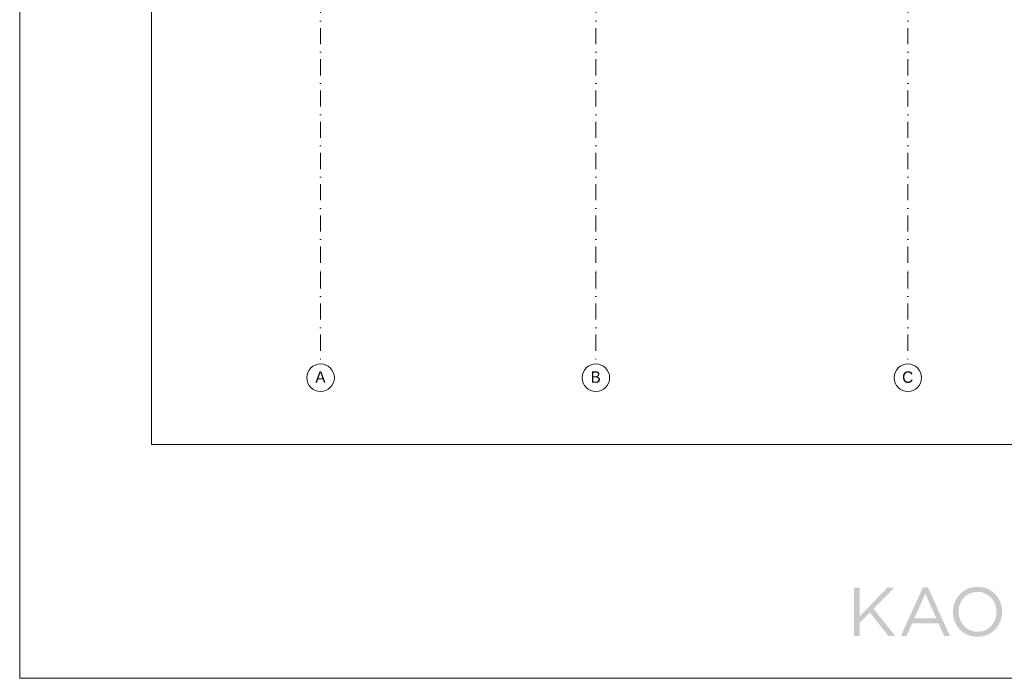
# Paper-space layout 'SA-901 Seinavaade' of a CAD drawing. Header units: millimetres. Extents: x 15 to 415, y 5 to 292.
# Tile 1 of 11: x 15 to 230, y 5 to 148. Entities that reach past the tile are written whole.
import ezdxf
from ezdxf.xclip import XClip

# ---------------------------------------------------------------- set-up
doc = ezdxf.new("R2010")
doc.units = ezdxf.units.MM
doc.header["$MEASUREMENT"] = 0
doc.header["$XCLIPFRAME"] = 2
doc.linetypes.add('Dot & Dashed', pattern=[6.702778, 3.527778, -1.763889, 0, -1.411111])
doc.layers.add('AR - Teljed', color=7, linetype='Continuous')
doc.styles.add('GENERATED_STYLE_1', font='txt')

# ---------------------------------------------------------------- blocks, each defined once
blk = doc.blocks.new('Drawing_1_1', base_point=(59.68, 173.49))
at = {"layer": 'AR - Teljed', "color": 251, "linetype": 'Dot & Dashed', "lineweight": 13}
for p, q in [((80.58, 153.49), (80.58, 93.49)), ((140.58, 153.49), (140.58, 93.49)), ((208.58, 153.49), (208.58, 93.49)), ((80.58, 93.49), (80.58, 73.49)), ((140.58, 93.49), (140.58, 73.49)), ((208.58, 93.49), (208.58, 73.49))]:
    blk.add_line(p, q, dxfattribs=at)
at = {"layer": 'AR - Teljed', "color": 251, "linetype": 'Continuous', "lineweight": 13}
for centre in [(80.58, 70.49), (140.58, 70.49), (208.58, 70.49)]:
    blk.add_circle(centre, 3, dxfattribs=at)
at = {"layer": 'AR - Teljed', "color": 251, "linetype": 'Dot & Dashed', "lineweight": 13}
for p in [(80.58, 93.49), (80.58, 93.49), (140.58, 93.49), (140.58, 93.49), (208.58, 93.49), (208.58, 93.49)]:
    blk.add_point(p, dxfattribs=at)
at = {"layer": 'AR - Teljed', "color": 251, "linetype": 'Continuous', "lineweight": 13, "char_height": 2.5, "attachment_point": 4, "style": 'GENERATED_STYLE_1'}
for s, insert in [('{\\A1;A}', (79.43, 70.63)), ('{\\A1;B}', (139.43, 70.63)), ('{\\A1;C}', (207.34, 70.61))]:
    blk.add_mtext(s, dxfattribs=dict(at, insert=insert))

psp = doc.layouts.new('SA-901 Seinavaade')

# ---------------------------------------------------------------- hatches: boundary and pattern name
at = {"linetype": 'Continuous', "lineweight": 9}
psp.add_hatch(color=7, dxfattribs=at).paths.add_polyline_path([(198.06, 24.74), (196.88, 24.74), (196.88, 14.24), (198.06, 14.24), (198.06, 17.06), (200.3, 19.32), (204.33, 14.24), (205.82, 14.24), (201.12, 20.15), (205.62, 24.74), (204.09, 24.74), (198.06, 18.47)])
h = psp.add_hatch(color=7, dxfattribs=at)
h.paths.add_polyline_path([(211.86, 24.81), (207.07, 14.24), (208.29, 14.24), (209.53, 17.01), (215.25, 17.01), (216.48, 14.24), (217.75, 14.24), (212.97, 24.81)])
h.paths.add_polyline_path([(210, 18.08), (212.4, 23.43), (214.78, 18.08)], flags=0)
h = psp.add_hatch(color=7, dxfattribs=at)
h.paths.add_polyline_path([(218.42, 19.48), (218.42, 19.32), (218.42, 19.19), (218.43, 19.05), (218.44, 18.92), (218.46, 18.79), (218.47, 18.65), (218.49, 18.52), (218.52, 18.39), (218.54, 18.26), (218.57, 18.14), (218.6, 18.01), (218.64, 17.88), (218.67, 17.76), (218.71, 17.63), (218.76, 17.51), (218.8, 17.39), (218.85, 17.27), (218.9, 17.15), (218.96, 17.04), (219.01, 16.92), (219.07, 16.81), (219.13, 16.7), (219.2, 16.58), (219.27, 16.48), (219.33, 16.37), (219.41, 16.26), (219.48, 16.16), (219.56, 16.06), (219.64, 15.96), (219.72, 15.86), (219.8, 15.76), (219.89, 15.67), (219.98, 15.58), (220.07, 15.49), (220.16, 15.4), (220.26, 15.32), (220.36, 15.24), (220.46, 15.16), (220.56, 15.08), (220.66, 15), (220.77, 14.93), (220.88, 14.86), (220.99, 14.79), (221.1, 14.73), (221.22, 14.66), (221.34, 14.6), (221.45, 14.55), (221.58, 14.49), (221.7, 14.44), (221.82, 14.39), (221.95, 14.35), (222.08, 14.31), (222.21, 14.27), (222.34, 14.23), (222.47, 14.2), (222.61, 14.17), (222.75, 14.14), (222.89, 14.12), (223.03, 14.1), (223.17, 14.09), (223.32, 14.07), (223.46, 14.06), (223.61, 14.06), (223.76, 14.06), (223.91, 14.06), (224.05, 14.06), (224.2, 14.07), (224.34, 14.09), (224.49, 14.1), (224.63, 14.12), (224.77, 14.15), (224.91, 14.17), (225.04, 14.2), (225.18, 14.23), (225.31, 14.27), (225.44, 14.31), (225.57, 14.35), (225.7, 14.4), (225.82, 14.45), (225.94, 14.5), (226.07, 14.55), (226.19, 14.61), (226.3, 14.67), (226.42, 14.73), (226.53, 14.8), (226.64, 14.87), (226.75, 14.94), (226.86, 15.01), (226.97, 15.09), (227.07, 15.17), (227.17, 15.25), (227.27, 15.33), (227.36, 15.42), (227.46, 15.5), (227.55, 15.59), (227.64, 15.69), (227.73, 15.78), (227.81, 15.88), (227.89, 15.98), (227.97, 16.08), (228.05, 16.18), (228.13, 16.28), (228.2, 16.39), (228.27, 16.5), (228.34, 16.61), (228.4, 16.72), (228.47, 16.83), (228.52, 16.94), (228.58, 17.06), (228.64, 17.18), (228.69, 17.3), (228.74, 17.42), (228.78, 17.54), (228.83, 17.66), (228.87, 17.79), (228.9, 17.91), (228.94, 18.04), (228.97, 18.16), (229, 18.29), (229.03, 18.42), (229.05, 18.55), (229.07, 18.68), (229.09, 18.82), (229.1, 18.95), (229.11, 19.08), (229.12, 19.22), (229.13, 19.35), (229.13, 19.52), (229.13, 19.65), (229.12, 19.79), (229.11, 19.92), (229.1, 20.05), (229.09, 20.19), (229.07, 20.32), (229.05, 20.45), (229.03, 20.58), (229, 20.71), (228.97, 20.84), (228.94, 20.96), (228.91, 21.09), (228.87, 21.21), (228.83, 21.34), (228.79, 21.46), (228.74, 21.58), (228.69, 21.7), (228.64, 21.82), (228.59, 21.94), (228.53, 22.05), (228.47, 22.17), (228.41, 22.28), (228.35, 22.39), (228.28, 22.5), (228.21, 22.6), (228.14, 22.71), (228.06, 22.81), (227.99, 22.92), (227.91, 23.01), (227.83, 23.11), (227.74, 23.21), (227.65, 23.3), (227.57, 23.39), (227.47, 23.48), (227.38, 23.57), (227.29, 23.65), (227.19, 23.74), (227.09, 23.82), (226.98, 23.9), (226.88, 23.97), (226.77, 24.04), (226.66, 24.11), (226.55, 24.18), (226.44, 24.25), (226.33, 24.31), (226.21, 24.37), (226.09, 24.43), (225.97, 24.48), (225.85, 24.53), (225.72, 24.58), (225.59, 24.62), (225.47, 24.67), (225.34, 24.7), (225.2, 24.74), (225.07, 24.77), (224.93, 24.8), (224.8, 24.83), (224.66, 24.85), (224.52, 24.87), (224.37, 24.89), (224.23, 24.9), (224.08, 24.91), (223.94, 24.91), (223.79, 24.92), (223.64, 24.91), (223.49, 24.91), (223.34, 24.9), (223.2, 24.89), (223.06, 24.87), (222.92, 24.85), (222.78, 24.83), (222.64, 24.8), (222.5, 24.77), (222.37, 24.74), (222.24, 24.7), (222.11, 24.66), (221.98, 24.62), (221.85, 24.57), (221.72, 24.53), (221.6, 24.47), (221.48, 24.42), (221.36, 24.36), (221.24, 24.3), (221.13, 24.24), (221.01, 24.17), (220.9, 24.11), (220.79, 24.03), (220.68, 23.96), (220.58, 23.89), (220.48, 23.81), (220.38, 23.73), (220.28, 23.64), (220.18, 23.56), (220.09, 23.47), (219.99, 23.38), (219.9, 23.29), (219.82, 23.19), (219.73, 23.1), (219.65, 23), (219.57, 22.9), (219.49, 22.79), (219.42, 22.69), (219.34, 22.58), (219.27, 22.48), (219.21, 22.37), (219.14, 22.26), (219.08, 22.14), (219.02, 22.03), (218.96, 21.91), (218.91, 21.8), (218.86, 21.68), (218.81, 21.56), (218.76, 21.43), (218.72, 21.31), (218.68, 21.19), (218.64, 21.06), (218.61, 20.94), (218.57, 20.81), (218.54, 20.68), (218.52, 20.55), (218.49, 20.42), (218.47, 20.29), (218.46, 20.16), (218.44, 20.02), (218.43, 19.89), (218.42, 19.76), (218.42, 19.62)])
h.paths.add_polyline_path([(219.65, 19.38), (219.65, 19.52), (219.65, 19.63), (219.65, 19.74), (219.66, 19.85), (219.67, 19.96), (219.68, 20.07), (219.69, 20.17), (219.71, 20.28), (219.73, 20.39), (219.75, 20.49), (219.77, 20.59), (219.79, 20.7), (219.82, 20.8), (219.85, 20.9), (219.88, 21), (219.92, 21.1), (219.95, 21.2), (219.99, 21.29), (220.03, 21.39), (220.07, 21.48), (220.12, 21.57), (220.16, 21.66), (220.21, 21.75), (220.26, 21.84), (220.32, 21.93), (220.37, 22.01), (220.43, 22.1), (220.48, 22.18), (220.54, 22.26), (220.61, 22.34), (220.67, 22.41), (220.74, 22.49), (220.8, 22.56), (220.87, 22.64), (220.94, 22.71), (221.01, 22.77), (221.09, 22.84), (221.16, 22.91), (221.24, 22.97), (221.32, 23.03), (221.4, 23.09), (221.48, 23.14), (221.57, 23.2), (221.65, 23.25), (221.74, 23.3), (221.83, 23.35), (221.92, 23.4), (222.01, 23.44), (222.1, 23.48), (222.2, 23.52), (222.29, 23.56), (222.39, 23.6), (222.49, 23.63), (222.59, 23.66), (222.69, 23.69), (222.79, 23.71), (222.89, 23.73), (223, 23.75), (223.1, 23.77), (223.21, 23.79), (223.32, 23.8), (223.42, 23.81), (223.53, 23.82), (223.65, 23.82), (223.76, 23.82), (223.87, 23.82), (223.98, 23.82), (224.09, 23.81), (224.2, 23.8), (224.31, 23.79), (224.41, 23.77), (224.52, 23.75), (224.62, 23.73), (224.73, 23.71), (224.83, 23.68), (224.93, 23.66), (225.03, 23.63), (225.13, 23.59), (225.23, 23.56), (225.32, 23.52), (225.42, 23.48), (225.51, 23.44), (225.6, 23.39), (225.69, 23.35), (225.78, 23.3), (225.87, 23.24), (225.95, 23.19), (226.04, 23.14), (226.12, 23.08), (226.2, 23.02), (226.28, 22.96), (226.36, 22.89), (226.44, 22.83), (226.51, 22.76), (226.59, 22.69), (226.66, 22.62), (226.73, 22.55), (226.79, 22.47), (226.86, 22.4), (226.93, 22.32), (226.99, 22.24), (227.05, 22.16), (227.11, 22.08), (227.16, 21.99), (227.22, 21.91), (227.27, 21.82), (227.32, 21.73), (227.37, 21.64), (227.42, 21.55), (227.46, 21.46), (227.51, 21.36), (227.55, 21.27), (227.59, 21.17), (227.62, 21.07), (227.66, 20.97), (227.69, 20.87), (227.72, 20.77), (227.75, 20.67), (227.77, 20.57), (227.8, 20.46), (227.82, 20.36), (227.84, 20.25), (227.85, 20.14), (227.87, 20.04), (227.88, 19.93), (227.89, 19.82), (227.89, 19.71), (227.9, 19.6), (227.9, 19.49), (227.9, 19.35), (227.89, 19.23), (227.89, 19.12), (227.88, 19.02), (227.87, 18.91), (227.85, 18.8), (227.84, 18.69), (227.82, 18.59), (227.8, 18.48), (227.78, 18.38), (227.75, 18.28), (227.72, 18.17), (227.69, 18.07), (227.66, 17.97), (227.63, 17.88), (227.59, 17.78), (227.55, 17.68), (227.51, 17.59), (227.47, 17.49), (227.43, 17.4), (227.38, 17.31), (227.33, 17.22), (227.28, 17.13), (227.23, 17.05), (227.17, 16.96), (227.12, 16.88), (227.06, 16.8), (227, 16.72), (226.94, 16.64), (226.87, 16.56), (226.81, 16.48), (226.74, 16.41), (226.67, 16.34), (226.6, 16.27), (226.53, 16.2), (226.46, 16.13), (226.38, 16.07), (226.3, 16), (226.22, 15.94), (226.14, 15.89), (226.06, 15.83), (225.98, 15.77), (225.89, 15.72), (225.8, 15.67), (225.72, 15.62), (225.63, 15.58), (225.53, 15.53), (225.44, 15.49), (225.35, 15.45), (225.25, 15.41), (225.16, 15.38), (225.06, 15.34), (224.96, 15.31), (224.86, 15.29), (224.76, 15.26), (224.65, 15.24), (224.55, 15.22), (224.44, 15.2), (224.34, 15.19), (224.23, 15.17), (224.12, 15.16), (224.01, 15.16), (223.9, 15.15), (223.79, 15.15), (223.68, 15.15), (223.56, 15.16), (223.45, 15.16), (223.35, 15.17), (223.24, 15.19), (223.13, 15.2), (223.03, 15.22), (222.92, 15.24), (222.82, 15.26), (222.72, 15.29), (222.61, 15.32), (222.51, 15.35), (222.42, 15.38), (222.32, 15.42), (222.22, 15.45), (222.13, 15.49), (222.04, 15.54), (221.94, 15.58), (221.85, 15.63), (221.76, 15.68), (221.68, 15.73), (221.59, 15.78), (221.51, 15.84), (221.42, 15.89), (221.34, 15.95), (221.26, 16.02), (221.18, 16.08), (221.11, 16.14), (221.03, 16.21), (220.96, 16.28), (220.89, 16.35), (220.82, 16.42), (220.75, 16.5), (220.68, 16.58), (220.62, 16.65), (220.56, 16.73), (220.5, 16.81), (220.44, 16.9), (220.38, 16.98), (220.32, 17.07), (220.27, 17.15), (220.22, 17.24), (220.17, 17.33), (220.12, 17.42), (220.08, 17.52), (220.04, 17.61), (220, 17.71), (219.96, 17.8), (219.92, 17.9), (219.89, 18), (219.85, 18.1), (219.82, 18.2), (219.8, 18.3), (219.77, 18.41), (219.75, 18.51), (219.73, 18.62), (219.71, 18.72), (219.69, 18.83), (219.68, 18.94), (219.67, 19.04), (219.66, 19.15), (219.65, 19.26)], flags=0)

# ---------------------------------------------------------------- linework, layer by layer
at = {"color": 7, "linetype": 'Continuous', "lineweight": 9, "flags": 128}
psp.add_lwpolyline([(15, 292), (415, 292), (415, 5), (15, 5)], close=True, dxfattribs=at)

# ---------------------------------------------------------------- block references
at = {"color": 7, "linetype": 'Continuous', "lineweight": 13}
ref = psp.add_blockref('Drawing_1_1', (59.68, 173.49), dxfattribs=at)
XClip(ref).set_block_clipping_path([(43.7286911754, 55.9171001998), (379.8973894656, 266.6280666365)])

doc.saveas('drawing.dxf')
